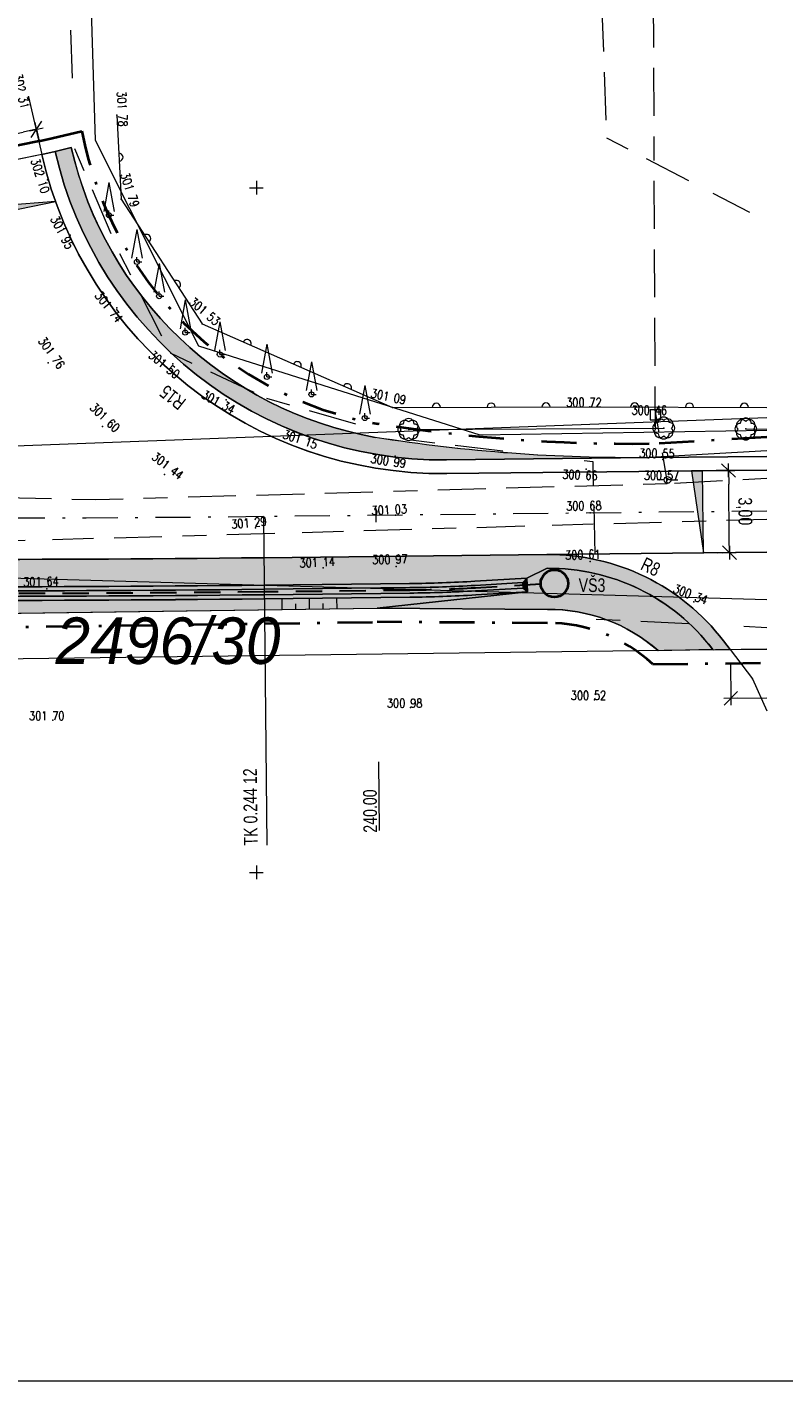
# Model space of a CAD drawing. Header units: metres. Extents: x -457068 to -456753, y -1111244 to -1111169.
# Tile 17 of 19: x -456833 to -456806, y -1111244 to -1111194. Entities that reach past the tile are written whole.
import ezdxf
from ezdxf.enums import TextEntityAlignment as Align

# ---------------------------------------------------------------- set-up
doc = ezdxf.new("R2010")
doc.units = ezdxf.units.M
doc.header["$MEASUREMENT"] = 0
for name, pattern in [('6.1622', [40, 3.5, -3, 7, -3, 3.5, 3.5, -3, 7, -3, 3.5]), ('6.2322', [40, 3.5, -3, 7, -4, 6, -3, 7, -3, 3.5]), ('6.6022', [39, 3.5, -3, 7, -6, -6, 7, -3, 3.5]), ('DGN Style 2', [6.398437, 3.839062, -2.559375]), ('DGN Style 4', [10.243898, 5.11875, -2.559375, 0.006398, -2.559375])]:
    doc.linetypes.add(name, pattern=pattern)
doc.layers.get('0').update_dxf_attribs({"lineweight": 13})
for name, color, linetype, lineweight in [('BARVY_KOMUNIKACE', 254, 'Continuous', 0), ('BARVY_KRAJNICE', 101, 'Continuous', 0), ('BARVY_NASYP', 71, 'Continuous', 0), ('BARVY_OPRAVA_STERK_KOM', 221, 'Continuous', 0), ('BARVY_VSAK', 9, 'Continuous', 0), ('BARVY_ZAREZ', 31, 'Continuous', 0), ('HRANICE', 7, 'Continuous', 13), ('Hranice parcel', 9, 'Continuous', 13), ('HRANICE STAVENISTE', 136, 'DGN Style 4', 40), ('HRANY NAVRH', 1, 'Continuous', 13), ('HRANY_NASYP', 96, 'Continuous', 13), ('HRANY_ZAREZ', 30, 'Continuous', 13), ('HRANY_ZELEN', 96, 'Continuous', 13), ('IS_CEZ_NN_NADZ', 1, 'Continuous', 0), ('IS_CEZ_NN_PODZ', 1, '6.6022', 0), ('IS_SMVAK_KANAL_SPL_TRASA', 32, '6.2322', 0), ('IS_SMVAK_VODA_TRASA', 5, '6.1622', 0), ('KOMUNIKACE', 7, 'Continuous', 13), ('KOMUNIKACE_CHODNIK', 7, 'Continuous', 13), ('KOTY', 1, 'Continuous', 13), ('KRAJNICE', 1, 'Continuous', 13), ('KULTURA', 3, 'Continuous', 13), ('OSA', 1, 'DGN Style 4', 13), ('Parcelní čísla', 9, 'Continuous', 13), ('POLOMERY', 1, 'Continuous', 13), ('POPIS SACHET', 32, 'Continuous', 13), ('RAMECEK', 7, 'Continuous', 0), ('SACHTA', 32, 'Continuous', 40), ('SIT', 5, 'Continuous', 13), ('SITE_VODOVOD', 7, 'Continuous', 13), ('SKLONOVNIK', 1, 'Continuous', 0), ('SKRYTE_BODY', 7, 'Continuous', 0), ('SRAFY ZAREZ', 30, 'Continuous', 13), ('STANIČENÍ', 1, 'Continuous', 13), ('TEREN', 7, 'Continuous', 13), ('VSAKOVACI_RYHA_POTRUBI', 32, 'DGN Style 2', 30), ('VYSKY', 34, 'Continuous', 0)]:
    doc.layers.add(name, color=color, linetype=linetype, lineweight=lineweight)
doc.styles.add('ARIAL', font='arial.ttf')
doc.styles.add('ROMANS', font='romans.shx')
doc.styles.add('Style-Arial', font='arial.ttf')
doc.styles.add('Style-cs_Italics', font='cs_Italics.shx')
doc.styles.add('Style-Times New Roman', font='times.ttf')
doc.dimstyles.new('1 500', dxfattribs={"dimtxt": 1, "dimasz": 1, "dimexe": 0, "dimexo": 1, "dimgap": 0.5, "dimtad": 1, "dimzin": 0, "dimtxsty": 'Style-Times New Roman', "dimblk": 'KONCOVA ZNACKA KOTY_1.0', "dimcen": 0, "dimazin": 3, "dimtfac": 1, "dimtdec": 0, "dimtofl": 0, "dimtmove": 0, "dimatfit": 1, "dimldrblk": 'KONCOVA ZNACKA KOTY_1.0', "dimfxl": 0, "dimtolj": 1, "dimtzin": 0, "dimarcsym": 0})

# ---------------------------------------------------------------- blocks, each defined once
blk = doc.blocks.new('SIT')
at = {"color": 0, "linetype": 'ByBlock', "lineweight": -2}
for p, q in [((-1, 0), (1, 0)), ((0, 1), (0, -1))]:
    blk.add_line(p, q, dxfattribs=at)
blk = doc.blocks.new('STROM_JE')
at = {"color": 0, "linetype": 'ByBlock', "lineweight": -2}
for p, q in [((0, 4.76), (-0.77, 0.56)), ((0, 4.76), (0.77, 0.56)), ((0, 0), (0, 0.7)), ((0, 0), (0.7, 0))]:
    blk.add_line(p, q, dxfattribs=at)
blk.add_circle((0, 0), 0.371, dxfattribs=at)
blk = doc.blocks.new('SOUP_V')
at = {"color": 0, "linetype": 'ByBlock', "lineweight": -2}
for p, q in [((-0.5, 0), (-1.5, 0)), ((0.5, 0), (1.5, 0))]:
    blk.add_line(p, q, dxfattribs=at)
blk.add_circle((0, 0), 0.5, dxfattribs=at)
blk.add_point((0, 0), dxfattribs=at)
blk = doc.blocks.new('SAV')
at = {"color": 0, "linetype": 'ByBlock', "lineweight": -2}
for p, q in [((-0.75, 0.75), (-0.75, -0.75)), ((-0.75, 0.75), (0.75, 0.75)), ((0, 0.75), (0, -1.75)), ((0.75, 0.75), (0.75, -0.75)), ((-0.75, -0.75), (0.75, -0.75))]:
    blk.add_line(p, q, dxfattribs=at)
blk = doc.blocks.new('KER')
at = {"color": 0, "linetype": 'ByBlock', "lineweight": -2, "flags": 128}
blk.add_lwpolyline([(-0.8, -0.8, 1.000074), (0.8, -0.8)], format="xyb", dxfattribs=at)
at = {"color": 0, "linetype": 'ByBlock', "lineweight": -2}
for centre, start, end in [((-0.8, 0), 89.9989, 270.0011), ((-0.57, 0.53), 44.9958, 225.0042), ((0, 0.8), 359.9958, 180.0042), ((0.57, 0.53), 314.9989, 135.0011), ((0.8, 0), 269.9989, 90.0011), ((-0.57, -0.6), 134.9989, 315.0011), ((0.57, -0.6), 224.9958, 45.0042)]:
    blk.add_arc(centre, 0.8, start, end, dxfattribs=at)
blk = doc.blocks.new('PLOTZDEN')
at = {"color": 0, "linetype": 'ByBlock', "lineweight": -2}
blk.add_arc((0, 0), 0.6, 270, 90, dxfattribs=at)
blk = doc.blocks.new('KONCOVA ZNACKA KOTY_1.0')
blk.add_line((0, 0), (-1, 0))
at = {"layer": 'KOTY'}
for p, q in [((-0.5, -0.5), (0.5, 0.5)), ((-0.5, 0), (0.5, 0)), ((0, -0.5), (0, 0.5))]:
    blk.add_line(p, q, dxfattribs=at)
blk = doc.blocks.new('*D24')
at = {"layer": 'Defpoints', "color": 0, "linetype": 'Continuous', "lineweight": 0}
for p in [(-456808.709, -1111210.335), (-456807.762, -1111210.324), (-456808.676, -1111213.335)]:
    blk.add_point(p, dxfattribs=at)
at = {"layer": 'KOTY', "color": 0, "linetype": 'ByBlock', "lineweight": -2}
for p, q in [((-456808.209, -1111210.329), (-456807.762, -1111210.324)), ((-456808.176, -1111213.329), (-456807.729, -1111213.324))]:
    blk.add_line(p, q, dxfattribs=at)
at = {"layer": 'KOTY', "color": 0, "linetype": 'Continuous'}
blk.add_line((-456807.734, -1111212.824), (-456807.756, -1111210.824), dxfattribs=at)
at = {"layer": 'KOTY', "color": 0, "linetype": 'Continuous', "xscale": 0.5, "yscale": 0.5, "zscale": 0.5}
for p, rotation in [((-456807.762, -1111210.324), 90.62929367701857), ((-456807.729, -1111213.324), 270.6292936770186)]:
    blk.add_blockref('KONCOVA ZNACKA KOTY_1.0', p, dxfattribs=dict(at, rotation=rotation))
at = {"layer": 'KOTY', "color": 7, "linetype": 'Continuous', "insert": (-456807.195, -1111211.818), "char_height": 0.5, "attachment_point": 5, "rotation": 270.6293, "style": 'ARIAL'}
blk.add_mtext('\\A1;\\H1x;\\W0.75;3,00', dxfattribs=at)
blk = doc.blocks.new('*D26')
at = {"layer": 'Defpoints', "color": 0, "linetype": 'Continuous', "lineweight": 0}
for p in [(-456833.026, -1111197.869), (-456832.838, -1111198.786), (-456835.73, -1111199.381)]:
    blk.add_point(p, dxfattribs=at)
at = {"layer": 'KOTY', "color": 0, "linetype": 'Continuous'}
blk.add_line((-456835.429, -1111198.364), (-456833.516, -1111197.97), dxfattribs=at)
at = {"layer": 'KOTY', "color": 0, "linetype": 'ByBlock', "lineweight": -2}
for p, q in [((-456832.938, -1111198.296), (-456833.026, -1111197.869)), ((-456835.831, -1111198.892), (-456835.919, -1111198.465))]:
    blk.add_line(p, q, dxfattribs=at)
at = {"layer": 'KOTY', "color": 0, "linetype": 'Continuous', "xscale": 0.5, "yscale": 0.5, "zscale": 0.5}
for p, rotation in [((-456833.026, -1111197.869), 11.6378687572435), ((-456835.919, -1111198.465), 191.6378687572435)]:
    blk.add_blockref('KONCOVA ZNACKA KOTY_1.0', p, dxfattribs=dict(at, rotation=rotation))
at = {"layer": 'KOTY', "color": 7, "linetype": 'Continuous', "insert": (-456834.584, -1111197.628), "char_height": 0.5, "attachment_point": 5, "rotation": 11.6379, "style": 'ARIAL'}
blk.add_mtext('\\A1;\\H1x;\\W0.75;2,95', dxfattribs=at)

msp = doc.modelspace()

# ---------------------------------------------------------------- hatches: boundary and pattern name
at = {"layer": 'BARVY_KRAJNICE', "ltscale": 0.25, "extrusion": (0, 0, -1)}
msp.add_hatch(color=256, dxfattribs=at).paths.add_polyline_path([(456820.66, -1111209.116, 0.300845), (456831.759, -1111198.539), (456832.35, -1111198.674, -0.352814), (456818.057, -1111209.937), (456810.651, -1111209.856, 0.042433)])
at = {"layer": 'BARVY_KRAJNICE', "ltscale": 0.25}
for points in [[(-456850.653, -1111214.46, 0.006468), (-456824.719, -1111214.511), (-456819.406, -1111214.452, 0.011999), (-456817.02, -1111214.369), (-456815.133, -1111214.258), (-456814.39, -1111213.897, -0.236738), (-456808.346, -1111216.846), (-456808.325, -1111216.874), (-456807.702, -1111216.866), (-456807.948, -1111216.543, 0.236738), (-456814.395, -1111213.397), (-456824.73, -1111213.511, -0.006468), (-456850.638, -1111213.46), (-456857.464, -1111213.359), (-456857.466, -1111213.509), (-456857.516, -1111216.837), (-456857.016, -1111216.847), (-456856.986, -1111214.866), (-456856.979, -1111214.366)], [(-456808.346, -1111216.846, 0.236738), (-456814.39, -1111213.897), (-456815.133, -1111214.258), (-456815.103, -1111214.757), (-456820.591, -1111215.356), (-456814.373, -1111215.397, -0.185688), (-456810.336, -1111216.9)]]:
    msp.add_hatch(color=256, dxfattribs=at).paths.add_polyline_path(points)
at = {"layer": 'BARVY_VSAK', "ltscale": 0.25, "extrusion": (0, 0, -1)}
for points in [[(456816.999, -1111214.718, 0.011999), (456819.402, -1111214.802), (456824.715, -1111214.861, 0.006468), (456850.658, -1111214.81), (456856.834, -1111214.718), (456856.986, -1111214.866), (456850.661, -1111214.96, -0.006468), (456824.714, -1111215.011), (456819.4, -1111214.952, -0.011999), (456816.99, -1111214.868), (456815.103, -1111214.757), (456815.262, -1111214.616)], [(456817.02, -1111214.369, 0.011999), (456819.406, -1111214.452), (456824.719, -1111214.511, 0.006468), (456850.653, -1111214.46), (456856.979, -1111214.366), (456856.831, -1111214.518), (456850.655, -1111214.61, -0.006468), (456824.718, -1111214.661), (456819.404, -1111214.602, -0.011999), (456817.011, -1111214.519), (456815.274, -1111214.416), (456815.133, -1111214.258)], [(456817.011, -1111214.519, 0.011999), (456819.404, -1111214.602), (456824.718, -1111214.661, 0.006468), (456850.655, -1111214.61), (456856.831, -1111214.518), (456856.834, -1111214.718), (456850.658, -1111214.81, -0.006468), (456824.715, -1111214.861), (456819.402, -1111214.802, -0.011999), (456816.999, -1111214.718), (456815.262, -1111214.616), (456815.274, -1111214.416)]]:
    msp.add_hatch(color=256, dxfattribs=at).paths.add_polyline_path(points)
at = {"layer": 'BARVY_VSAK', "ltscale": 0.25}
msp.add_hatch(color=256, dxfattribs=at).paths.add_polyline_path([(-456815.103, -1111214.757), (-456815.262, -1111214.616), (-456815.274, -1111214.416), (-456815.133, -1111214.258)])
at = {"layer": 'BARVY_ZAREZ', "ltscale": 0.25, "extrusion": (0, 0, -1)}
msp.add_hatch(color=256, dxfattribs=at).paths.add_polyline_path([(456816.99, -1111214.868, 0.011999), (456819.4, -1111214.952), (456824.714, -1111215.011, 0.006468), (456850.661, -1111214.96), (456856.986, -1111214.866), (456840.645, -1111215.63), (456820.591, -1111215.356), (456815.103, -1111214.757)])
at = {"layer": 'SKLONOVNIK', "ltscale": 0.25}
for points in [[(-456835.37, -1111201.13), (-456835.447, -1111200.753), (-456832.334, -1111200.505)], [(-456809.119, -1111210.34), (-456808.676, -1111213.335), (-456808.709, -1111210.335, 0.001009)]]:
    msp.add_hatch(color=256, dxfattribs=at).paths.add_polyline_path(points)

# ---------------------------------------------------------------- linework, layer by layer
at = {"layer": 'BARVY_KOMUNIKACE', "ltscale": 0.25, "flags": 128}
for points in [[(-456806.365, -1111210.309), (-456818.051, -1111210.437, -0.352814), (-456832.838, -1111198.786), (-456835.73, -1111199.381), (-456835.535, -1111200.327), (-456834.913, -1111203.348, -0.4766), (-456840.82, -1111210.558, -0.002447), (-456850.594, -1111210.461), (-456935.562, -1111209.196, -0.000003), (-456935.562, -1111209.196), (-456947.237, -1111209.022, -0.000003), (-456947.237, -1111209.022), (-456954.943, -1111208.907)], [(-456961.359, -1111211.812), (-456953.33, -1111211.931), (-456946.166, -1111212.038), (-456927.02, -1111212.323), (-456923.236, -1111212.38), (-456889.695, -1111212.879), (-456885.163, -1111212.946), (-456885.085, -1111212.948), (-456873.804, -1111213.115), (-456873.804, -1111213.115), (-456868.114, -1111213.2), (-456857.464, -1111213.359), (-456850.638, -1111213.46, 0.006468), (-456824.73, -1111213.511), (-456814.395, -1111213.397), (-456806.365, -1111213.309)]]:
    msp.add_lwpolyline(points, format="xyb", dxfattribs=at)
at = {"layer": 'BARVY_KRAJNICE', "ltscale": 0.25, "flags": 128}
msp.add_lwpolyline([(-456806.365, -1111209.809), (-456810.651, -1111209.856), (-456810.651, -1111209.856), (-456818.057, -1111209.937, -0.352814), (-456832.35, -1111198.674), (-456832.838, -1111198.786, 0.352814), (-456818.051, -1111210.437), (-456806.365, -1111210.309)], format="xyb", dxfattribs=at)
for points in [[(-456820.66, -1111209.116, -0.300845), (-456831.759, -1111198.539), (-456832.35, -1111198.674, 0.352814), (-456818.057, -1111209.937), (-456810.651, -1111209.856, -0.042433)], [(-456850.653, -1111214.46, 0.006468), (-456824.719, -1111214.511), (-456819.406, -1111214.452, 0.011999), (-456817.02, -1111214.369), (-456815.133, -1111214.258), (-456814.39, -1111213.897, -0.236738), (-456808.346, -1111216.846), (-456808.325, -1111216.874), (-456807.702, -1111216.866), (-456807.948, -1111216.543, 0.236738), (-456814.395, -1111213.397), (-456824.73, -1111213.511, -0.006468), (-456850.638, -1111213.46), (-456857.464, -1111213.359), (-456857.466, -1111213.509), (-456857.516, -1111216.837), (-456857.016, -1111216.847), (-456856.986, -1111214.866), (-456856.979, -1111214.366)], [(-456808.346, -1111216.846, 0.236738), (-456814.39, -1111213.897), (-456815.133, -1111214.258), (-456815.103, -1111214.757), (-456820.591, -1111215.356), (-456814.373, -1111215.397, -0.185688), (-456810.336, -1111216.9)]]:
    msp.add_lwpolyline(points, format="xyb", close=True, dxfattribs=at)
at = {"layer": 'BARVY_NASYP', "ltscale": 0.25, "flags": 128}
msp.add_lwpolyline([(-456806.365, -1111209.612), (-456810.651, -1111209.856), (-456806.365, -1111209.809)], dxfattribs=at)
at = {"layer": 'BARVY_OPRAVA_STERK_KOM', "ltscale": 0.25, "flags": 128}
msp.add_lwpolyline([(-456806.365, -1111213.309), (-456814.395, -1111213.397, -0.236738), (-456807.948, -1111216.543), (-456807.702, -1111216.866), (-456806.365, -1111216.848)], format="xyb", dxfattribs=at)
at = {"layer": 'BARVY_VSAK', "ltscale": 0.25, "flags": 128}
for points in [[(-456816.999, -1111214.718, -0.011999), (-456819.402, -1111214.802), (-456824.715, -1111214.861, -0.006468), (-456850.658, -1111214.81), (-456856.834, -1111214.718), (-456856.986, -1111214.866), (-456850.661, -1111214.96, 0.006468), (-456824.714, -1111215.011), (-456819.4, -1111214.952, 0.011999), (-456816.99, -1111214.868), (-456815.103, -1111214.757), (-456815.262, -1111214.616)], [(-456817.02, -1111214.369, -0.011999), (-456819.406, -1111214.452), (-456824.719, -1111214.511, -0.006468), (-456850.653, -1111214.46), (-456856.979, -1111214.366), (-456856.831, -1111214.518), (-456850.655, -1111214.61, 0.006468), (-456824.718, -1111214.661), (-456819.404, -1111214.602, 0.011999), (-456817.011, -1111214.519), (-456815.274, -1111214.416), (-456815.133, -1111214.258)], [(-456817.011, -1111214.519, -0.011999), (-456819.404, -1111214.602), (-456824.718, -1111214.661, -0.006468), (-456850.655, -1111214.61), (-456856.831, -1111214.518), (-456856.834, -1111214.718), (-456850.658, -1111214.81, 0.006468), (-456824.715, -1111214.861), (-456819.402, -1111214.802, 0.011999), (-456816.999, -1111214.718), (-456815.262, -1111214.616), (-456815.274, -1111214.416)]]:
    msp.add_lwpolyline(points, format="xyb", close=True, dxfattribs=at)
msp.add_lwpolyline([(-456815.103, -1111214.757), (-456815.133, -1111214.258), (-456815.274, -1111214.416), (-456815.262, -1111214.616)], close=True, dxfattribs=at)
at = {"layer": 'BARVY_ZAREZ', "ltscale": 0.25, "flags": 128}
msp.add_lwpolyline([(-456816.99, -1111214.868, -0.011999), (-456819.4, -1111214.952), (-456824.714, -1111215.011, -0.006468), (-456850.661, -1111214.96), (-456856.986, -1111214.866), (-456840.645, -1111215.63), (-456820.591, -1111215.356), (-456815.103, -1111214.757)], format="xyb", close=True, dxfattribs=at)
at = {"layer": 'HRANICE', "ltscale": 0.25}
for p, q in [((-456830.099, -1111197.357), (-456829.943, -1111200.42)), ((-456829.943, -1111200.42), (-456826.987, -1111204.974)), ((-456826.987, -1111204.974), (-456820.034, -1111208.027)), ((-456820.034, -1111208.027), (-456812.822, -1111208.001)), ((-456812.822, -1111208.001), (-456806.365, -1111208.023))]:
    msp.add_line(p, q, dxfattribs=at)
at = {"layer": 'Hranice parcel', "ltscale": 0.25}
for p, q in [((-456837.84, -1111214.13), (-456806.365, -1111215.035)), ((-456806.365, -1111216.848), (-456835.16, -1111217.22))]:
    msp.add_line(p, q, dxfattribs=at)
at = {"layer": 'Hranice parcel', "ltscale": 0.25, "flags": 128}
msp.add_lwpolyline([(-456831.744, -1111170.564), (-456830.89, -1111198.26), (-456827.11, -1111205.77), (-456816.84, -1111209.02), (-456806.365, -1111208.855)], dxfattribs=at)
at = {"layer": 'HRANICE STAVENISTE', "ltscale": 0.25}
for p, q in [((-456832.938, -1111198.296), (-456835.831, -1111198.892)), ((-456832.949, -1111198.298), (-456832.462, -1111198.187)), ((-456832.462, -1111198.187), (-456831.375, -1111197.938)), ((-456806.365, -1111209.111), (-456810.679, -1111209.357)), ((-456840.654, -1111216.131), (-456820.584, -1111215.856)), ((-456814.377, -1111215.897), (-456820.594, -1111215.856)), ((-456810.532, -1111217.398), (-456806.365, -1111217.348))]:
    msp.add_line(p, q, dxfattribs=at)
for centre, radius, start, end in [((-456818.216, -1111195.438), 13.394, 190.7557, 259.8696), ((-456814.307, -1111221.397), 5.5, 46.6452, 90.6293)]:
    msp.add_arc(centre, radius, start, end, dxfattribs=at)
at = {"layer": 'HRANICE STAVENISTE', "ltscale": 0.25, "extrusion": (0, 0, -1)}
msp.add_arc((456811.301, -1111150.625), 58.735, 269.37071, 279.08991, dxfattribs=at)
at = {"layer": 'HRANY NAVRH', "ltscale": 0.25}
for p, q in [((-456832.838, -1111198.786), (-456835.73, -1111199.381)), ((-456806.365, -1111210.309), (-456818.051, -1111210.437)), ((-456806.365, -1111213.309), (-456824.73, -1111213.511)), ((-456807.702, -1111216.866), (-456807.948, -1111216.543)), ((-456807.702, -1111216.866), (-456806.365, -1111216.848))]:
    msp.add_line(p, q, dxfattribs=at)
for centre, radius, start, end in [((-456818.216, -1111195.438), 15, 192.895, 270.6293), ((-456814.307, -1111221.397), 8, 37.3538, 90.6293)]:
    msp.add_arc(centre, radius, start, end, dxfattribs=at)
at = {"layer": 'HRANY NAVRH', "ltscale": 0.25, "extrusion": (0, 0, -1)}
msp.add_arc((456835.73, -1110212.071), 1001.5, 269.370706, 270.85295, dxfattribs=at)
at = {"layer": 'HRANY_NASYP', "ltscale": 0.25}
msp.add_line((-456806.365, -1111209.612), (-456810.651, -1111209.856), dxfattribs=at)
at = {"layer": 'HRANY_ZAREZ', "ltscale": 0.25}
for p, q in [((-456820.591, -1111215.356), (-456815.103, -1111214.757)), ((-456840.645, -1111215.63), (-456820.591, -1111215.356))]:
    msp.add_line(p, q, dxfattribs=at)
at = {"layer": 'HRANY_ZELEN', "ltscale": 0.25}
for p, q in [((-456832.35, -1111198.674), (-456831.759, -1111198.539)), ((-456814.373, -1111215.397), (-456820.591, -1111215.356)), ((-456810.336, -1111216.9), (-456808.346, -1111216.846))]:
    msp.add_line(p, q, dxfattribs=at)
for centre, radius, start, end in [((-456818.216, -1111195.438), 13.894, 192.895, 259.8696), ((-456814.307, -1111221.397), 6, 48.5519, 90.6293)]:
    msp.add_arc(centre, radius, start, end, dxfattribs=at)
at = {"layer": 'HRANY_ZELEN', "ltscale": 0.25, "extrusion": (0, 0, -1)}
msp.add_arc((456811.301, -1111150.625), 59.235, 269.37071, 279.08991, dxfattribs=at)
at = {"layer": 'IS_CEZ_NN_NADZ', "ltscale": 0.25}
msp.add_line((-456840.988, -1111209.702), (-456806.365, -1111208.387), dxfattribs=at)
at = {"layer": 'IS_CEZ_NN_PODZ', "ltscale": 0.25}
msp.add_lwpolyline([(-456832.486, -1111170.564), (-456832.44, -1111173.14), (-456832.06, -1111183.07), (-456831.85, -1111192.63), (-456831.64, -1111198.57), (-456830, -1111202.4), (-456828.15, -1111206.03), (-456824.63, -1111207.69), (-456819.36, -1111209.21), (-456812.72, -1111210), (-456812.59, -1111215.75), (-456807.21, -1111216.01), (-456806.365, -1111216.059)], dxfattribs=at)
at = {"layer": 'IS_SMVAK_KANAL_SPL_TRASA', "ltscale": 0.25}
for p, q in [((-456812.559, -1111189.163), (-456812.213, -1111198.18)), ((-456812.213, -1111198.18), (-456806.365, -1111201.225)), ((-456836.82, -1111212.97), (-456806.365, -1111212.097))]:
    msp.add_line(p, q, dxfattribs=at)
at = {"layer": 'IS_SMVAK_VODA_TRASA', "ltscale": 0.25}
msp.add_line((-456810.438, -1111208.128), (-456810.517, -1111189.21), dxfattribs=at)
for points in [[(-456810.003, -1111210.81), (-456810.026, -1111210.539), (-456810.438, -1111208.128)], [(-456806.365, -1111210.621), (-456810.003, -1111210.81), (-456830.86, -1111211.4), (-456864.25, -1111210.65), (-456879.08, -1111210.05)]]:
    msp.add_lwpolyline(points, dxfattribs=at)
at = {"layer": 'KOMUNIKACE', "ltscale": 0.25}
for p, q in [((-456833.318, -1111196.687), (-456832.838, -1111198.786)), ((-456807.702, -1111216.866), (-456806.891, -1111217.928)), ((-456806.891, -1111217.928), (-456806.365, -1111219.098))]:
    msp.add_line(p, q, dxfattribs=at)
at = {"layer": 'KOMUNIKACE_CHODNIK', "ltscale": 0.25}
msp.add_point((-456812.822, -1111208.001), dxfattribs=at)
at = {"layer": 'KOTY', "linetype": 'Continuous'}
for p, q in [((-456807.696, -1111217.366), (-456807.68, -1111218.643)), ((-456807.433, -1111218.39), (-456807.927, -1111218.896)), ((-456807.683, -1111218.393), (-456807.677, -1111218.893)), ((-456807.43, -1111218.64), (-456807.93, -1111218.646)), ((-456807.68, -1111218.643), (-456806.365, -1111218.627))]:
    msp.add_line(p, q, dxfattribs=at)
at = {"layer": 'KRAJNICE', "ltscale": 0.25}
for p, q in [((-456832.838, -1111198.786), (-456832.35, -1111198.674)), ((-456806.365, -1111209.809), (-456818.057, -1111209.937)), ((-456814.39, -1111213.897), (-456815.133, -1111214.258)), ((-456819.406, -1111214.452), (-456824.719, -1111214.511)), ((-456815.133, -1111214.258), (-456817.02, -1111214.369)), ((-456815.133, -1111214.258), (-456815.103, -1111214.757)), ((-456819.4, -1111214.952), (-456824.714, -1111215.011)), ((-456815.103, -1111214.757), (-456816.99, -1111214.868)), ((-456808.325, -1111216.874), (-456808.346, -1111216.846)), ((-456808.325, -1111216.874), (-456807.702, -1111216.866))]:
    msp.add_line(p, q, dxfattribs=at)
at = {"layer": 'KRAJNICE', "lineweight": 0, "ltscale": 0.25}
for p, q in [((-456819.404, -1111214.602), (-456824.718, -1111214.661)), ((-456815.274, -1111214.416), (-456817.011, -1111214.519)), ((-456815.262, -1111214.616), (-456816.999, -1111214.718)), ((-456815.133, -1111214.258), (-456815.274, -1111214.416)), ((-456815.274, -1111214.416), (-456815.262, -1111214.616)), ((-456815.262, -1111214.616), (-456815.103, -1111214.757)), ((-456819.402, -1111214.802), (-456824.715, -1111214.861))]:
    msp.add_line(p, q, dxfattribs=at)
at = {"layer": 'KRAJNICE', "ltscale": 0.25}
for centre, radius, start, end in [((-456818.216, -1111195.438), 14.5, 192.895, 270.6293), ((-456814.307, -1111221.397), 7.5, 37.3538, 90.6293)]:
    msp.add_arc(centre, radius, start, end, dxfattribs=at)
at = {"layer": 'KRAJNICE', "lineweight": 0, "ltscale": 0.25, "extrusion": (0, 0, -1)}
for centre, radius, start, end in [((456835.73, -1110212.071), 1002.65, 269.370706, 270.85295), ((456819.952, -1111164.705), 49.9, 266.6209, 269.3707), ((456835.73, -1110212.071), 1002.85, 269.370706, 270.85295), ((456819.952, -1111164.705), 50.1, 266.6209, 269.3707)]:
    msp.add_arc(centre, radius, start, end, dxfattribs=at)
at = {"layer": 'KRAJNICE', "ltscale": 0.25, "extrusion": (0, 0, -1)}
for centre, radius, start, end in [((456835.73, -1110212.071), 1002.5, 269.370706, 270.85295), ((456819.952, -1111164.705), 49.75, 266.6209, 269.3707), ((456835.73, -1110212.071), 1003, 269.370706, 270.85295), ((456819.952, -1111164.705), 50.25, 266.6209, 269.3707)]:
    msp.add_arc(centre, radius, start, end, dxfattribs=at)
at = {"layer": 'KULTURA', "ltscale": 0.25}
for p, q in [((-456819.441, -1111208.828), (-456810.129, -1111208.774)), ((-456807.133, -1111208.807), (-456806.365, -1111208.813))]:
    msp.add_line(p, q, dxfattribs=at)
at = {"layer": 'OSA', "ltscale": 0.25}
msp.add_line((-456806.365, -1111211.809), (-456824.747, -1111212.011), dxfattribs=at)
at = {"layer": 'OSA', "ltscale": 0.25, "extrusion": (0, 0, -1)}
msp.add_arc((456835.73, -1110212.071), 1000, 269.370706, 270.85295, dxfattribs=at)
at = {"layer": 'RAMECEK', "ltscale": 0.25, "flags": 128}
msp.add_lwpolyline([(-457067.615, -1111243.564), (-456752.615, -1111243.564), (-456752.615, -1111169.314), (-457067.615, -1111169.314)], close=True, dxfattribs=at)
at = {"layer": 'SACHTA', "ltscale": 0.25}
msp.add_circle((-456814.12, -1111214.448), 0.5, dxfattribs=at)
at = {"layer": 'SKLONOVNIK', "ltscale": 0.25, "flags": 128}
msp.add_lwpolyline([(-456835.37, -1111201.13), (-456832.334, -1111200.505), (-456835.447, -1111200.753)], close=True, dxfattribs=at)
msp.add_lwpolyline([(-456809.119, -1111210.34), (-456808.676, -1111213.335), (-456808.709, -1111210.335, 0.001009)], format="xyb", close=True, dxfattribs=at)
at = {"layer": 'SKRYTE_BODY', "ltscale": 0.25}
for p in [(-456833.318, -1111196.687), (-456830.099, -1111197.357), (-456832.625, -1111199.714), (-456829.943, -1111200.42), (-456831.799, -1111201.735), (-456830.091, -1111204.39), (-456826.987, -1111204.974), (-456832.607, -1111206.389), (-456828.057, -1111206.435), (-456826.099, -1111207.743), (-456820.034, -1111208.027), (-456830.619, -1111208.714), (-456823.124, -1111209.059), (-456819.441, -1111208.828), (-456810.129, -1111208.774), (-456807.133, -1111208.807), (-456819.931, -1111209.802), (-456810.164, -1111209.92), (-456810.164, -1111209.92), (-456828.356, -1111210.477), (-456828.356, -1111210.477), (-456812.959, -1111210.282), (-456819.921, -1111211.958), (-456819.921, -1111211.958), (-456812.82, -1111211.874), (-456825.032, -1111212.424), (-456825.032, -1111212.424), (-456812.82, -1111213.653), (-456812.82, -1111213.653), (-456822.557, -1111213.879), (-456822.557, -1111213.879), (-456819.902, -1111213.825), (-456832.649, -1111214.641), (-456809.032, -1111215.123), (-456806.891, -1111217.928)]:
    msp.add_point(p, dxfattribs=at)
at = {"layer": 'SRAFY ZAREZ', "ltscale": 0.25}
for p, q in [((-456824.057, -1111215.404), (-456824.061, -1111215.004)), ((-456823.057, -1111215.39), (-456823.062, -1111214.993)), ((-456822.057, -1111215.376), (-456822.062, -1111214.982)), ((-456823.557, -1111215.397), (-456823.559, -1111215.197)), ((-456822.557, -1111215.383), (-456822.559, -1111215.185))]:
    msp.add_line(p, q, dxfattribs=at)
at = {"layer": 'STANIČENÍ', "flags": 128}
for points in [[(-456824.747, -1111212.011), (-456824.615, -1111224.01)], [(-456820.626, -1111212.216), (-456820.631, -1111211.716)], [(-456820.502, -1111223.465), (-456820.529, -1111220.965)]]:
    msp.add_lwpolyline(points, dxfattribs=at)
at = {"layer": 'TEREN', "ltscale": 0.25}
for p in [(-456819.369, -1111218.984), (-456812.657, -1111218.698), (-456832.437, -1111219.444)]:
    msp.add_point(p, dxfattribs=at)
at = {"layer": 'VSAKOVACI_RYHA_POTRUBI', "ltscale": 0.25}
for p, q in [((-456814.619, -1111214.478), (-456817.005, -1111214.619)), ((-456819.403, -1111214.702), (-456824.717, -1111214.761))]:
    msp.add_line(p, q, dxfattribs=at)
at = {"layer": 'VSAKOVACI_RYHA_POTRUBI', "ltscale": 0.25, "extrusion": (0, 0, -1)}
for centre, radius, start, end in [((456819.952, -1111164.705), 50, 266.6209, 269.3707), ((456835.73, -1110212.071), 1002.75, 269.370706, 270.85295)]:
    msp.add_arc(centre, radius, start, end, dxfattribs=at)

# ---------------------------------------------------------------- block references
at = {"layer": 'HRANICE', "ltscale": 0.25, "xscale": 0.25, "yscale": 0.25, "zscale": 0.25}
for p, rotation in [((-456830.021, -1111198.888), 2.915581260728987), ((-456829.009, -1111201.858), 32.98758985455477), ((-456827.921, -1111203.536), 32.98758985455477), ((-456825.342, -1111205.696), 66.294152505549), ((-456823.51, -1111206.501), 66.294152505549), ((-456821.679, -1111207.305), 66.294152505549), ((-456818.428, -1111208.021), 90.20655627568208), ((-456816.428, -1111208.014), 90.20655627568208), ((-456814.428, -1111208.007), 90.20655627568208), ((-456811.188, -1111208.007), 89.80291842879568), ((-456809.188, -1111208.013), 89.80291842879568), ((-456807.188, -1111208.02), 89.80291842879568)]:
    msp.add_blockref('PLOTZDEN', p, dxfattribs=dict(at, rotation=rotation))
at = {"layer": 'KULTURA', "ltscale": 0.25, "xscale": 0.25, "yscale": 0.25, "zscale": 0.25}
for name, p in [('STROM_JE', (-456830.384, -1111201.004)), ('STROM_JE', (-456829.363, -1111202.712)), ('STROM_JE', (-456828.553, -1111203.96)), ('STROM_JE', (-456827.596, -1111205.289)), ('STROM_JE', (-456826.335, -1111206.089)), ('STROM_JE', (-456824.618, -1111206.908)), ('STROM_JE', (-456822.989, -1111207.547)), ('STROM_JE', (-456821.043, -1111208.412)), ('KER', (-456819.441, -1111208.828)), ('KER', (-456810.129, -1111208.774)), ('KER', (-456807.133, -1111208.807))]:
    msp.add_blockref(name, p, dxfattribs=at)
at = {"layer": 'SIT', "ltscale": 0.25, "xscale": 0.25, "yscale": 0.25, "zscale": 0.25}
for p in [(-456825, -1111200), (-456825, -1111225)]:
    msp.add_blockref('SIT', p, dxfattribs=at)
at = {"layer": 'SITE_VODOVOD', "ltscale": 0.25, "xscale": 0.25, "yscale": 0.25, "zscale": 0.25}
for name, p in [('SAV', (-456810.438, -1111208.288)), ('SOUP_V', (-456809.99, -1111210.668))]:
    msp.add_blockref(name, p, dxfattribs=at)

# ---------------------------------------------------------------- texts
at = {"layer": 'Parcelní čísla', "style": 'Style-cs_Italics'}
msp.add_text('2496/30', height=1.7, dxfattribs=at).set_placement((-456828.227, -1111217.39), align=Align.CENTER)
at = {"layer": 'POLOMERY', "linetype": 'Continuous', "style": 'Style-Arial', "width": 0.74}
for s, rotation, p in [('R15', 141.7622, (-456827.685, -1111207.953)), ('R8', 333.9915, (-456810.902, -1111213.695))]:
    msp.add_text(s, height=0.5, rotation=rotation, dxfattribs=at).set_placement(p, align=Align.MIDDLE_LEFT)
at = {"layer": 'POPIS SACHET', "linetype": 'Continuous', "style": 'Style-Arial', "width": 0.74}
msp.add_text('VŠ3', height=0.5, dxfattribs=at).set_placement((-456813.235, -1111214.512), align=Align.MIDDLE_LEFT)
at = {"layer": 'STANIČENÍ', "insert": (-456824.948, -1111224.014), "char_height": 0.5, "attachment_point": 7, "rotation": 90.6293, "line_spacing_factor": 0.72, "style": 'Style-Arial'}
msp.add_mtext('\\H1x;\\W0.74;TK 0.244 12', dxfattribs=at)
at = {"layer": 'STANIČENÍ', "lineweight": 0, "insert": (-456820.602, -1111221.966), "char_height": 0.5, "attachment_point": 9, "rotation": 90.6293, "line_spacing_factor": 1.8, "style": 'Style-Arial'}
msp.add_mtext('\\H1x;\\W0.74;240.00', dxfattribs=at)
at = {"layer": 'VYSKY', "style": 'ROMANS', "width": 0.8}
for s, rotation, p in [('302 31 ', 282.895, (-456833.721, -1111196.608)), ('301 78 ', 272.9156, (-456830.056, -1111197.225)), ('302 10 ', 287.5626, (-456833.022, -1111199.703)), ('301 79 ', 287.9516, (-456829.747, -1111200.213)), ('301 95 ', 297.492, (-456832.192, -1111201.793)), ('301 74 ', 308.7996, (-456830.461, -1111204.528)), ('301 53 ', 319.6409, (-456826.924, -1111204.699)), ('301 76 ', 305.3863, (-456832.56, -1111206.196)), ('301 50 ', 320.5507, (-456828.396, -1111206.642)), ('301 34 ', 331.1968, (-456826.388, -1111208.012)), ('301 09 ', 348.1491, (-456820.126, -1111207.803)), ('301 60 ', 316.3058, (-456830.578, -1111208.572)), ('301 15 ', 341.5191, (-456823.366, -1111209.373)), ('300 55 ', 358.6853, (-456810.293, -1111209.867)), ('301 44 ', 322.0795, (-456828.272, -1111210.338)), ('300 99 ', 351.4811, (-456820.121, -1111210.153)), ('300 66 ', 357.8926, (-456813.103, -1111210.652)), ('301 03 ', 2.9437, (-456820.053, -1111211.915)), ('300 68 ', 1.0035, (-456812.952, -1111211.776)), ('301 29 ', 5.2096, (-456825.172, -1111212.387)), ('301 14 ', 2.7416, (-456822.683, -1111213.835)), ('300 97 ', 1.2782, (-456820.034, -1111213.728)), ('300 61 ', 1.702, (-456812.99, -1111213.558)), ('301 64 ', 1.3798, (-456832.775, -1111214.544)), ('300 34 ', 338.7904, (-456809.129, -1111215.032))]:
    msp.add_text(s, height=0.325, rotation=rotation, dxfattribs=at).set_placement(p, align=Align.CENTER)
for s, p in [('300 72 ', (-456812.952, -1111208.001)), ('300 46 ', (-456810.568, -1111208.288)), ('300 57 ', (-456810.12, -1111210.668)), ('300 52 ', (-456812.787, -1111218.698)), ('301 70 ', (-456832.567, -1111219.444)), ('300 98 ', (-456819.499, -1111218.984))]:
    msp.add_text(s, height=0.325, dxfattribs=at).set_placement(p, align=Align.CENTER)

# ---------------------------------------------------------------- dimensions: what is measured, and where the dimension line sits
at = {"layer": 'KOTY', "linetype": 'Continuous'}
for base, p1, p2, angle, picture, middle in [((-456833.026, -1111197.869), (-456835.73, -1111199.381), (-456832.838, -1111198.786), 11.6379, '*D26', (-456834.584, -1111197.628)), ((-456807.762, -1111210.324), (-456808.676, -1111213.335), (-456808.709, -1111210.335), 90.6293, '*D24', (-456807.195, -1111211.818))]:
    dim = msp.add_linear_dim(base=base, p1=p1, p2=p2, angle=angle, text='\\H1x;\\W0.75;<>', dimstyle='1 500', override={"dimscale": 0, "dimtxt": 0.5, "dimasz": 0.5, "dimexo": 0.5, "dimgap": 0.25, "dimtxsty": 'ARIAL', "dimclrt": 7, "dimtdec": 2, "dimlwd": 65535}, dxfattribs=at)
    dim.commit()
    dim.dimension.update_dxf_attribs({"geometry": picture, "text_midpoint": middle})

doc.saveas('drawing.dxf')
